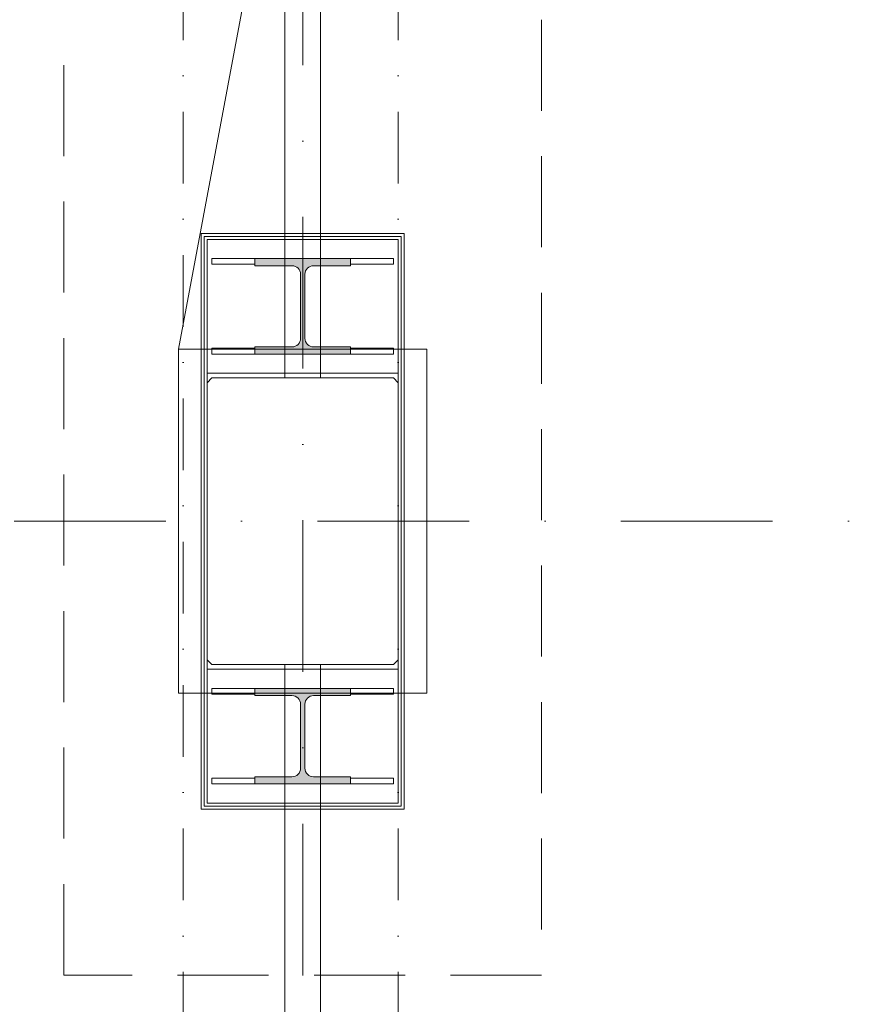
# Model space of a CAD drawing. Header units: millimetres. Extents: x 213386 to 506888, y 183055 to 450952.
# Tile 252 of 256: x 379434 to 381209, y 304721 to 306782. Entities that reach past the tile are written whole.
import ezdxf

# ---------------------------------------------------------------- set-up
doc = ezdxf.new("R2010")
doc.units = ezdxf.units.MM
for name, pattern in [('CK_Čerchovaná 50', [6, 3, -1.5, 0, -1.5]), ('ČERCHOVANÁ', [25.4, 12.7, -6.35, 0, -6.35]), ('ČÁRKOVANÁ', [19.05, 12.7, -6.35])]:
    doc.linetypes.add(name, pattern=pattern)
for name, color, linetype, lineweight in [('HU-obrys', 255, 'Continuous', 0), ('HU-slaba odstin sedi 254', 255, 'Continuous', 0), ('NOVA', 255, 'Continuous', 0), ('NOVÁ TENKÁ', 255, 'Continuous', 0), ('NOVÁ TLUSTÁ', 255, 'Continuous', 0), ('OSY', 255, 'Continuous', 0), ('TENKA', 255, 'Continuous', 0)]:
    doc.layers.add(name, color=color, linetype=linetype, lineweight=lineweight)
doc.layers.add('PLOCHY K PRONÁJMU', color=255, linetype='Continuous', lineweight=0, plot=False)

# ---------------------------------------------------------------- blocks, each defined once
blk = doc.blocks.new('A$C7B991C02')
at = {"layer": 'HU-slaba odstin sedi 254'}
h = blk.add_hatch(color=256, dxfattribs=at)
h.dxf.hatch_style = 1
h.paths.add_polyline_path([(0.1, 0), (0, 0), (-0.1, 0), (-0.1, -0.015), (-0.0225, -0.015, -0.414214), (-0.0045, -0.033), (-0.0045, -0.1), (-0.0045, -0.167, -0.414214), (-0.0225, -0.185), (-0.1, -0.185), (-0.1, -0.2), (0, -0.2), (0.1, -0.2), (0.1, -0.185), (0.0225, -0.185, -0.414214), (0.0045, -0.167), (0.0045, -0.1), (0.0045, -0.033, -0.414214), (0.0225, -0.015), (0.1, -0.015)])
for p, q in [((0, 0), (-0.1, 0)), ((-0.1, 0), (-0.1, -0.015)), ((0, 0), (0.1, 0)), ((0.1, 0), (0.1, -0.015)), ((-0.1, -0.015), (-0.0225, -0.015)), ((0.1, -0.015), (0.0225, -0.015)), ((-0.0045, -0.033), (-0.0045, -0.1)), ((0.0045, -0.033), (0.0045, -0.1)), ((-0.0045, -0.167), (-0.0045, -0.1)), ((0.0045, -0.167), (0.0045, -0.1)), ((-0.1, -0.185), (-0.0225, -0.185)), ((-0.1, -0.2), (-0.1, -0.185)), ((0.1, -0.185), (0.0225, -0.185)), ((0.1, -0.2), (0.1, -0.185)), ((0, -0.2), (-0.1, -0.2)), ((0, -0.2), (0.1, -0.2))]:
    blk.add_line(p, q)
for centre, start, end in [((-0.0225, -0.033), 0, 90), ((0.0225, -0.033), 90, 180), ((-0.0225, -0.167), 270, 0), ((0.0225, -0.167), 180, 270)]:
    blk.add_arc(centre, 0.018, start, end)
blk = doc.blocks.new('dfwsfwe')
at = {"layer": 'HU-obrys', "ltscale": 100}
blk.add_lwpolyline([(191118.7, 180449.4), (191118.7, 179869.4), (191128.7, 179859.4), (191508.7, 179859.4), (191518.7, 179869.4), (191518.7, 180449.4), (191508.7, 180459.4), (191128.7, 180459.4)], close=True, dxfattribs=at)
at = {"layer": 'NOVÁ TENKÁ'}
for p, q in [((191218.7, 180709.4), (191128.7, 180709.4)), ((191128.7, 180709.4), (191128.7, 180697.4)), ((191418.7, 180709.4), (191508.7, 180709.4)), ((191508.7, 180709.4), (191508.7, 180697.4)), ((191128.7, 180697.4), (191218.7, 180697.4)), ((191508.7, 180697.4), (191418.7, 180697.4)), ((191218.7, 180521.4), (191128.7, 180521.4)), ((191128.7, 180521.4), (191128.7, 180509.4)), ((191128.7, 180509.4), (191218.7, 180509.4)), ((191418.7, 180521.4), (191508.7, 180521.4)), ((191508.7, 180509.4), (191418.7, 180509.4)), ((191508.7, 180521.4), (191508.7, 180509.4)), ((191128.7, 179797.4), (191128.7, 179809.4)), ((191128.7, 179809.4), (191218.7, 179809.4)), ((191508.7, 179809.4), (191418.7, 179809.4)), ((191508.7, 179797.4), (191508.7, 179809.4)), ((191218.7, 179797.4), (191128.7, 179797.4)), ((191418.7, 179797.4), (191508.7, 179797.4)), ((191128.7, 179609.4), (191128.7, 179621.4)), ((191128.7, 179621.4), (191218.7, 179621.4)), ((191508.7, 179621.4), (191418.7, 179621.4)), ((191508.7, 179609.4), (191508.7, 179621.4)), ((191218.7, 179609.4), (191128.7, 179609.4)), ((191418.7, 179609.4), (191508.7, 179609.4))]:
    blk.add_line(p, q, dxfattribs=at)
for points in [[(191118.7, 180749.4), (191518.7, 180749.4), (191518.7, 180469.4), (191118.7, 180469.4)], [(191118.7, 179569.4), (191518.7, 179569.4), (191518.7, 179849.4), (191118.7, 179849.4)]]:
    blk.add_lwpolyline(points, close=True, dxfattribs=at)
at = {"layer": 'NOVÁ TLUSTÁ', "ltscale": 5}
for points in [[(191106.2, 179556.9), (191531.2, 179556.9), (191531.2, 180761.9), (191106.2, 180761.9)], [(191112.4, 179563.1), (191524.9, 179563.1), (191524.9, 180755.6), (191112.4, 180755.6)], [(191118.7, 179569.4), (191518.7, 179569.4), (191518.7, 180749.4), (191118.7, 180749.4)]]:
    blk.add_lwpolyline(points, close=True, dxfattribs=at)
at = {"layer": 'NOVÁ TENKÁ', "xscale": -1000, "yscale": 1000, "zscale": 0.5, "rotation": 180}
blk.add_blockref('A$C7B991C02', (191318.7, 180509.4), dxfattribs=at)
at = {"layer": 'NOVÁ TENKÁ', "xscale": 1000, "yscale": 1000, "zscale": 0.5}
blk.add_blockref('A$C7B991C02', (191318.7, 179809.4), dxfattribs=at)

msp = doc.modelspace()

# ---------------------------------------------------------------- linework, layer by layer
at = {"layer": 'NOVA'}
for points in [[(379989.1, 307732.2), (379989.1, 306032.2)], [(380064.1, 307732.2), (380064.1, 306032.2)], [(379989.1, 305432.2), (379989.1, 303369.7)], [(380064.1, 305432.2), (380064.1, 302907.2)]]:
    msp.add_lwpolyline(points, dxfattribs=at)
at = {"layer": 'NOVA', "linetype": 'ČÁRKOVANÁ', "ltscale": 15}
msp.add_lwpolyline([(380526.6, 306782.2), (380526.6, 304782.2), (379526.6, 304782.2), (379526.6, 306782.2)], dxfattribs=at)
at = {"layer": 'OSY', "linetype": 'ČERCHOVANÁ', "ltscale": 25}
for p, q in [((380026.6, 308909.6), (380026.6, 283834.9)), ((400063.2, 305732.2), (372424.2, 305732.2)), ((400063.2, 305732.2), (372424.2, 305732.2))]:
    msp.add_line(p, q, dxfattribs=at)
at = {"layer": 'PLOCHY K PRONÁJMU', "ltscale": 5}
msp.add_lwpolyline([(373526.6, 301292.2), (373526.6, 305376.2), (374032.6, 305376.2), (374032.6, 306088.2), (373526.6, 306088.2), (373526.6, 307482.2), (380026.6, 307482.2), (379766.6, 306092.2), (379766.6, 305372.2), (380286.6, 305372.2), (380286.6, 306092.2), (379766.6, 306092.2), (380026.6, 307482.2), (386326.6, 307482.2), (386066.6, 306092.2), (386066.6, 305372.2), (386586.6, 305372.2), (386586.6, 306092.2), (386066.6, 306092.2), (386326.6, 307482.2), (392626.6, 307482.2)], dxfattribs=at)
at = {"layer": 'PLOCHY K PRONÁJMU', "color": 70, "ltscale": 5}
msp.add_lwpolyline([(379766.6, 306092.2), (380286.6, 306092.2), (380286.6, 305372.2), (379766.6, 305372.2)], close=True, dxfattribs=at)
at = {"layer": 'TENKA', "linetype": 'CK_Čerchovaná 50', "ltscale": 50}
for p, q in [((379776.6, 284532.2), (379776.6, 307732.2)), ((380226.6, 284532.2), (380226.6, 307732.2))]:
    msp.add_line(p, q, dxfattribs=at)

# ---------------------------------------------------------------- block references
at = {"layer": 'NOVÁ TLUSTÁ'}
msp.add_blockref('dfwsfwe', (188708, 125572.8), dxfattribs=at)

doc.saveas('drawing.dxf')
